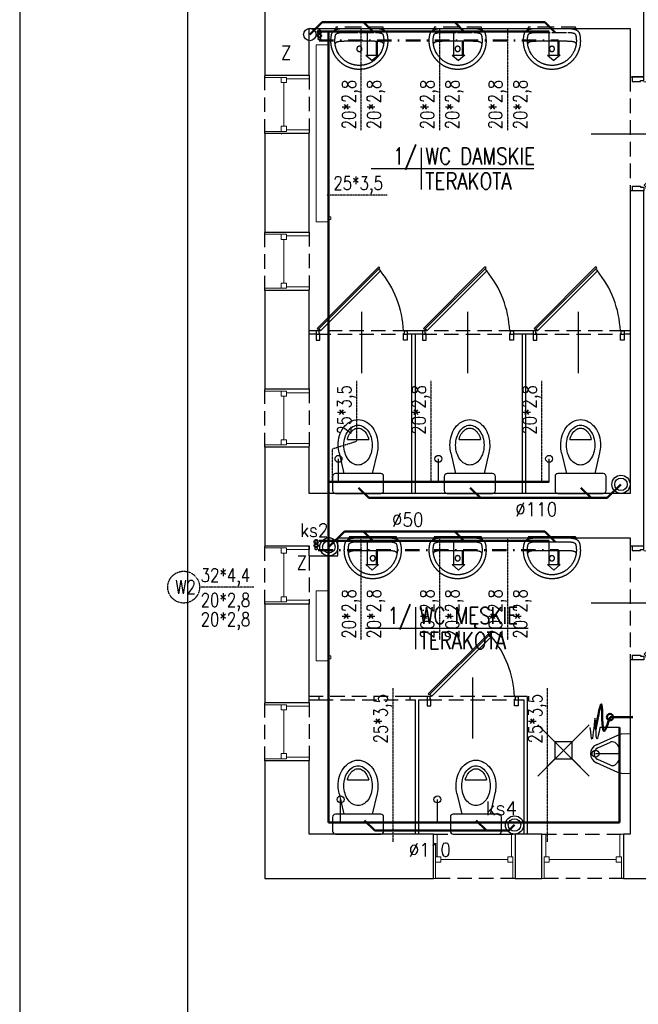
# Model space of a CAD drawing. Header units: millimetres. Extents: x 116 to 15750, y -6945 to 9999.
# Tile 126 of 150: x 117 to 661, y 7895 to 8761. Entities that reach past the tile are written whole.
import ezdxf
from ezdxf.enums import TextEntityAlignment as Align

# ---------------------------------------------------------------- set-up
doc = ezdxf.new("R2010")
doc.units = ezdxf.units.MM
for name, pattern in [('ACAD_ISO12W100', [21, 12, -3, 0, -3, 0, -3]), ('DASHDOT', [25.4, 12.7, -6.35, 0, -6.35]), ('DASHED', [19.05, 12.7, -6.35]), ('DASHED2', [0.375, 0.25, -0.125])]:
    doc.linetypes.add(name, pattern=pattern)
doc.layers.get('0').update_dxf_attribs({"color": 252})
for name, color, linetype in [('1-OPIS-POM', 252, 'Continuous'), ('1-SCIANA', 252, 'Continuous'), ('I-DRZWI', 252, 'Continuous'), ('I-MEBLE', 252, 'Continuous'), ('I-NAD', 252, 'DASHED'), ('I-OKNA', 252, 'Continuous'), ('I-SCIANA', 252, 'Continuous'), ('IS cwu', 3, 'DASHDOT'), ('IS cwu cyrkulacja', 3, 'ACAD_ISO12W100'), ('IS KAN PODŁCZENIA', 33, 'Continuous'), ('IS KAN_S_OPIS', 2, 'Continuous'), ('IS KAN_SAN_RURY', 1, 'Continuous'), ('IS opis woda', 7, 'DASHED2'), ('MK_IS W_CWU', 5, 'DASHED'), ('MK_IS W_Z', 5, 'Continuous'), ('TABELKA', 252, 'Continuous')]:
    doc.layers.add(name, color=color, linetype=linetype)
for name, color, linetype, lineweight in [('I-C.O', 252, 'Continuous', 15), ('IS w', 5, 'Continuous', 50), ('IS woda w', 5, 'Continuous', 40)]:
    doc.layers.add(name, color=color, linetype=linetype, lineweight=lineweight)
doc.styles.add('ROMANS', font='romans.shx', dxfattribs={"width": 0.75})
doc.styles.add('TECH', font='simplex.shx')

# ---------------------------------------------------------------- blocks, each defined once
blk = doc.blocks.new('D90')
blk.add_line((32.6, 45), (-28.01, 45))
for points in [[(-9.17, 87.25), (-9.17, 90), (0.01, 90), (0.01, 86.33), (-6.42, 86.33), (-6.42, 87.25)], [(-72.56, 61.83), (-11.68, 0.94), (-10.61, 2.01), (-71.49, 62.91)], [(-9.18, 2.76), (-9.18, 0), (0, 0), (0, 3.67), (-6.43, 3.67), (-6.43, 2.76)]]:
    blk.add_lwpolyline(points, close=True)
blk.add_lwpolyline([(-11.26, 2.66), (-9.48, 4.45), (-68.56, 63.55), (-70.35, 61.76)])
blk.add_arc((-4.56, -14.51), 100.94, 92.61856, 129.34871)
blk = doc.blocks.new('umywalk50')
for points in [[(11.44, -2.51), (11.12, -2.1), (10.86, -1.74), (10.66, -1.37), (10.52, -0.99), (10.44, -0.54), (10.42, 0), (-10.42, 0), (-31.25, 0), (-31.28, -0.53), (-31.36, -0.98), (-31.5, -1.37), (-31.69, -1.73), (-31.95, -2.1), (-32.28, -2.5)], [(-31.77, -15.02), (-31.73, -14.8), (-31.68, -14.6), (-31.63, -14.4), (-31.56, -14.21), (-31.49, -14.03), (-31.4, -13.86), (-31.29, -13.7), (-31.17, -13.54), (-31.04, -13.4), (-30.89, -13.26), (-30.71, -13.13), (-30.52, -13.01), (-30.31, -12.9), (-30.07, -12.79), (-29.81, -12.69), (-29.52, -12.6), (-29.2, -12.52), (-28.86, -12.44), (-28.48, -12.37), (-28.08, -12.3), (-27.64, -12.25), (-27.16, -12.2), (-26.66, -12.15), (-26.11, -12.11), (-25.53, -12.08), (-24.9, -12.06), (-24.24, -12.04), (-23.54, -12.02), (-22.79, -12.02), (-21.99, -12.01), (-10.47, -12.01), (1.04, -12.02), (1.84, -12.02), (2.59, -12.03), (3.29, -12.04), (3.96, -12.06), (4.58, -12.09), (5.16, -12.12), (5.71, -12.16), (6.22, -12.2), (6.69, -12.25), (7.13, -12.31), (7.53, -12.37), (7.91, -12.44), (8.25, -12.52), (8.57, -12.6), (8.86, -12.7), (9.12, -12.79), (9.36, -12.9), (9.57, -13.02), (9.77, -13.14), (9.94, -13.27), (10.09, -13.4), (10.23, -13.55), (10.34, -13.7), (10.45, -13.87), (10.54, -14.04), (10.61, -14.22), (10.68, -14.4), (10.74, -14.6), (10.78, -14.81), (10.82, -15.02)]]:
    blk.add_lwpolyline(points)
for points in [[(14.56, -12.02), (14.56, -12.38), (14.55, -12.75), (14.54, -13.11), (14.52, -13.47), (14.49, -13.83), (14.46, -14.19), (14.43, -14.55), (14.39, -14.9), (14.35, -15.26), (14.3, -15.61), (14.25, -15.96), (14.19, -16.31), (14.13, -16.66), (14.06, -17.01), (13.98, -17.35), (13.91, -17.7), (13.82, -18.04), (13.74, -18.38), (13.65, -18.72), (13.55, -19.05), (13.45, -19.39), (13.34, -19.72), (13.23, -20.05), (13.12, -20.38), (13, -20.7), (12.88, -21.02), (12.75, -21.35), (12.62, -21.67), (12.48, -21.98), (12.34, -22.3), (12.2, -22.61), (12.05, -22.92), (11.9, -23.23), (11.74, -23.54), (11.58, -23.84), (11.41, -24.14), (11.25, -24.44), (11.07, -24.73), (10.9, -25.03), (10.72, -25.32), (10.53, -25.61), (10.34, -25.89), (10.15, -26.17), (9.96, -26.45), (9.76, -26.73), (9.55, -27), (9.35, -27.28), (9.14, -27.54), (8.92, -27.81), (8.71, -28.07), (8.49, -28.33), (8.26, -28.59), (8.03, -28.84), (7.8, -29.09), (7.57, -29.34), (7.33, -29.58), (7.09, -29.82), (6.85, -30.06), (6.6, -30.3), (6.35, -30.53), (6.09, -30.75), (5.84, -30.98), (5.58, -31.2), (5.32, -31.42), (5.05, -31.63), (4.78, -31.84), (4.51, -32.05), (4.24, -32.25), (3.96, -32.45), (3.68, -32.64), (3.4, -32.84), (3.11, -33.02), (2.82, -33.21), (2.53, -33.39), (2.24, -33.57), (1.94, -33.74), (1.65, -33.91), (1.34, -34.07), (1.04, -34.23), (0.74, -34.39), (0.43, -34.54), (0.12, -34.69), (-0.2, -34.83), (-0.51, -34.97), (-0.83, -35.11), (-1.15, -35.24), (-1.47, -35.37), (-1.79, -35.49), (-2.12, -35.61), (-2.45, -35.72), (-2.78, -35.83), (-3.11, -35.94), (-3.44, -36.04), (-3.78, -36.14), (-4.12, -36.23), (-4.46, -36.31), (-4.8, -36.4), (-5.14, -36.47), (-5.49, -36.55), (-5.83, -36.62), (-6.18, -36.68), (-6.53, -36.74), (-6.88, -36.79), (-7.24, -36.84), (-7.59, -36.88), (-7.95, -36.92), (-8.3, -36.95), (-8.66, -36.98), (-9.02, -37.01), (-9.38, -37.02), (-9.75, -37.04), (-10.11, -37.05), (-10.48, -37.05), (-10.48, -37.05), (-10.84, -37.05), (-11.21, -37.04), (-11.57, -37.02), (-11.93, -37.01), (-12.29, -36.98), (-12.65, -36.95), (-13.01, -36.92), (-13.36, -36.88), (-13.72, -36.84), (-14.07, -36.79), (-14.42, -36.74), (-14.77, -36.68), (-15.12, -36.61), (-15.47, -36.55), (-15.81, -36.47), (-16.16, -36.4), (-16.5, -36.31), (-16.84, -36.23), (-17.17, -36.13), (-17.51, -36.04), (-17.84, -35.94), (-18.18, -35.83), (-18.51, -35.72), (-18.83, -35.61), (-19.16, -35.49), (-19.48, -35.37), (-19.81, -35.24), (-20.13, -35.11), (-20.44, -34.97), (-20.76, -34.83), (-21.07, -34.69), (-21.38, -34.54), (-21.69, -34.39), (-21.99, -34.23), (-22.3, -34.07), (-22.6, -33.9), (-22.9, -33.74), (-23.19, -33.56), (-23.49, -33.39), (-23.78, -33.21), (-24.06, -33.02), (-24.35, -32.83), (-24.63, -32.64), (-24.91, -32.45), (-25.19, -32.25), (-25.46, -32.04), (-25.73, -31.84), (-26, -31.63), (-26.27, -31.41), (-26.53, -31.19), (-26.79, -30.97), (-27.05, -30.75), (-27.3, -30.52), (-27.55, -30.29), (-27.8, -30.06), (-28.04, -29.82), (-28.28, -29.58), (-28.52, -29.33), (-28.75, -29.09), (-28.99, -28.84), (-29.21, -28.58), (-29.44, -28.33), (-29.66, -28.07), (-29.88, -27.81), (-30.09, -27.54), (-30.3, -27.27), (-30.51, -27), (-30.71, -26.73), (-30.91, -26.45), (-31.1, -26.17), (-31.3, -25.89), (-31.48, -25.6), (-31.67, -25.31), (-31.85, -25.02), (-32.02, -24.73), (-32.2, -24.43), (-32.37, -24.13), (-32.53, -23.83), (-32.69, -23.53), (-32.85, -23.22), (-33, -22.92), (-33.15, -22.61), (-33.29, -22.29), (-33.43, -21.98), (-33.57, -21.66), (-33.7, -21.34), (-33.83, -21.02), (-33.95, -20.7), (-34.07, -20.37), (-34.18, -20.04), (-34.29, -19.71), (-34.4, -19.38), (-34.5, -19.05), (-34.6, -18.71), (-34.69, -18.37), (-34.77, -18.03), (-34.86, -17.69), (-34.93, -17.35), (-35.01, -17), (-35.07, -16.66), (-35.14, -16.31), (-35.2, -15.96), (-35.25, -15.61), (-35.3, -15.25), (-35.34, -14.9), (-35.38, -14.54), (-35.41, -14.19), (-35.44, -13.83), (-35.47, -13.47), (-35.48, -13.1), (-35.5, -12.74), (-35.5, -12.38), (-35.51, -12.01), (-35.51, -12.01), (-35.5, -11.66), (-35.48, -11.21), (-35.46, -10.71), (-35.44, -10.17), (-35.41, -9.65), (-35.37, -9.16), (-35.34, -8.74), (-35.3, -8.41), (-35.24, -7.97), (-35.17, -7.54), (-35.1, -7.13), (-35.02, -6.73), (-34.93, -6.35), (-34.84, -5.99), (-34.73, -5.64), (-34.62, -5.31), (-34.5, -5), (-34.36, -4.7), (-34.21, -4.41), (-34.05, -4.14), (-33.87, -3.88), (-33.68, -3.63), (-33.47, -3.4), (-33.24, -3.18), (-33, -2.97), (-32.74, -2.77), (-32.45, -2.59), (-32.15, -2.42), (-31.82, -2.26), (-31.47, -2.11), (-31.1, -1.97), (-30.7, -1.84), (-30.28, -1.72), (-29.83, -1.61), (-29.35, -1.5), (-29.35, -1.5), (-28.98, -1.43), (-28.6, -1.36), (-28.2, -1.3), (-27.79, -1.24), (-27.37, -1.18), (-26.94, -1.13), (-26.49, -1.08), (-26.04, -1.05), (-25.57, -1.02), (-25.1, -1), (-24.62, -1), (-10.47, -1), (3.68, -1), (4.16, -1.01), (4.63, -1.02), (5.09, -1.05), (5.55, -1.09), (5.99, -1.13), (6.42, -1.18), (6.85, -1.24), (7.26, -1.3), (7.65, -1.37), (8.04, -1.44), (8.41, -1.51), (8.88, -1.61), (9.33, -1.72), (9.76, -1.84), (10.15, -1.97), (10.53, -2.11), (10.88, -2.26), (11.2, -2.42), (11.51, -2.6), (11.79, -2.78), (12.05, -2.97), (12.3, -3.18), (12.52, -3.4), (12.73, -3.64), (12.93, -3.88), (13.1, -4.14), (13.26, -4.41), (13.41, -4.7), (13.55, -5), (13.67, -5.32), (13.79, -5.65), (13.89, -6), (13.99, -6.36), (14.07, -6.74), (14.15, -7.13), (14.22, -7.54), (14.29, -7.97), (14.35, -8.42), (14.39, -8.74), (14.42, -9.17), (14.46, -9.65), (14.49, -10.18), (14.52, -10.71), (14.54, -11.21), (14.55, -11.66)], [(-10.47, -33.52), (-11.02, -33.51), (-11.57, -33.5), (-12.12, -33.47), (-12.67, -33.43), (-13.09, -33.37), (-13.5, -33.31), (-13.91, -33.25), (-14.31, -33.17), (-14.71, -33.09), (-15.1, -33.01), (-15.49, -32.92), (-15.89, -32.82), (-16.28, -32.72), (-16.67, -32.61), (-17.06, -32.49), (-17.46, -32.37), (-17.86, -32.23), (-18.28, -32.06), (-18.69, -31.89), (-19.1, -31.71), (-19.51, -31.53), (-19.91, -31.34), (-20.31, -31.14), (-20.72, -30.94), (-21.08, -30.72), (-21.45, -30.5), (-21.8, -30.28), (-22.15, -30.06), (-22.49, -29.83), (-22.82, -29.59), (-23.15, -29.36), (-23.48, -29.11), (-23.8, -28.86), (-24.12, -28.61), (-24.43, -28.34), (-24.75, -28.07), (-25.06, -27.8), (-25.37, -27.51), (-25.68, -27.22), (-25.99, -26.9), (-26.28, -26.58), (-26.57, -26.25), (-26.85, -25.93), (-27.12, -25.6), (-27.38, -25.27), (-27.64, -24.93), (-27.9, -24.59), (-28.15, -24.24), (-28.4, -23.89), (-28.64, -23.52), (-28.88, -23.15), (-29.88, -21.32), (-30.04, -20.95), (-30.21, -20.57), (-30.36, -20.19), (-30.51, -19.81), (-30.65, -19.42), (-30.79, -19.04), (-30.92, -18.66), (-31.04, -18.28), (-31.15, -17.89), (-31.26, -17.51), (-31.36, -17.12), (-31.45, -16.73), (-31.54, -16.34), (-31.62, -15.95), (-31.69, -15.56), (-31.75, -15.16), (-31.81, -14.77), (-31.86, -14.37), (-31.9, -13.97), (-31.93, -13.57), (-31.96, -13.16), (-31.98, -12.76), (-31.99, -12.35), (-31.99, -11.94), (-31.99, -11.53), (-31.97, -11.11), (-31.95, -10.7), (-31.93, -10.28), (-31.91, -9.87), (-31.88, -9.45), (-31.84, -9.04), (-31.79, -8.63), (-31.74, -8.21), (-31.66, -7.8), (-31.58, -7.4), (-31.48, -7), (-31.36, -6.6), (-31.22, -6.31), (-31.04, -6.06), (-30.81, -5.82), (-30.54, -5.62), (-30.24, -5.43), (-29.91, -5.27), (-29.55, -5.13), (-29.17, -5), (-28.77, -4.9), (-28.37, -4.81), (-27.95, -4.73), (-27.53, -4.67), (-27.11, -4.62), (-26.7, -4.58), (-26.3, -4.55), (-25.91, -4.53), (-25.55, -4.52), (-25.21, -4.51), (-24.89, -4.51), (-24.62, -4.5), (-10.47, -4.51), (3.68, -4.51), (3.95, -4.51), (4.27, -4.51), (4.61, -4.52), (4.97, -4.54), (5.36, -4.56), (5.76, -4.59), (6.17, -4.63), (6.59, -4.68), (7.01, -4.74), (7.43, -4.81), (7.83, -4.9), (8.23, -5.01), (8.61, -5.13), (8.97, -5.28), (9.3, -5.44), (9.6, -5.62), (9.87, -5.83), (10.1, -6.06), (10.28, -6.32), (10.42, -6.6), (10.54, -7), (10.64, -7.4), (10.72, -7.81), (10.79, -8.22), (10.85, -8.63), (10.9, -9.04), (10.94, -9.46), (10.97, -9.87), (10.99, -10.29), (11.01, -10.7), (11.03, -11.12), (11.04, -11.53), (11.05, -11.95), (11.05, -12.36), (11.04, -12.76), (11.02, -13.17), (10.99, -13.57), (10.96, -13.97), (10.92, -14.37), (10.87, -14.77), (10.81, -15.17), (10.75, -15.56), (10.67, -15.95), (10.6, -16.34), (10.51, -16.73), (10.42, -17.12), (10.32, -17.51), (10.21, -17.9), (10.09, -18.28), (9.97, -18.66), (9.84, -19.05), (9.71, -19.43), (9.57, -19.81), (9.42, -20.19), (9.26, -20.57), (9.1, -20.95), (8.93, -21.33), (8.93, -21.33), (7.94, -23.16), (7.69, -23.53), (7.45, -23.89), (7.2, -24.24), (6.95, -24.59), (6.7, -24.93), (6.44, -25.27), (6.17, -25.6), (5.9, -25.93), (5.62, -26.26), (5.34, -26.58), (5.04, -26.9), (4.74, -27.22), (4.43, -27.52), (4.12, -27.8), (3.8, -28.08), (3.49, -28.35), (3.17, -28.61), (2.85, -28.86), (2.53, -29.11), (2.21, -29.36), (1.88, -29.6), (1.54, -29.83), (1.2, -30.06), (0.85, -30.28), (0.5, -30.51), (0.14, -30.73), (-0.23, -30.94), (-0.63, -31.14), (-1.04, -31.34), (-1.44, -31.53), (-1.85, -31.71), (-2.25, -31.89), (-2.67, -32.07), (-3.09, -32.23), (-3.09, -32.23), (-3.49, -32.37), (-3.88, -32.49), (-4.28, -32.61), (-4.67, -32.72), (-5.06, -32.82), (-5.45, -32.92), (-5.85, -33.01), (-6.24, -33.1), (-6.64, -33.17), (-7.04, -33.25), (-7.45, -33.31), (-7.86, -33.37), (-8.27, -33.43), (-8.83, -33.47), (-9.38, -33.5), (-9.92, -33.51)], [(-8.17, -19), (-8.17, -18.97), (-8.18, -18.95), (-8.18, -18.92), (-8.18, -18.89), (-8.18, -18.87), (-8.18, -18.84), (-8.18, -18.82), (-8.18, -18.79), (-8.19, -18.76), (-8.19, -18.74), (-8.19, -18.71), (-8.2, -18.69), (-8.2, -18.66), (-8.2, -18.63), (-8.21, -18.61), (-8.21, -18.58), (-8.22, -18.56), (-8.22, -18.53), (-8.23, -18.5), (-8.23, -18.48), (-8.24, -18.45), (-8.25, -18.43), (-8.25, -18.4), (-8.26, -18.38), (-8.27, -18.35), (-8.27, -18.33), (-8.28, -18.3), (-8.29, -18.28), (-8.3, -18.25), (-8.31, -18.23), (-8.32, -18.2), (-8.33, -18.18), (-8.34, -18.15), (-8.35, -18.13), (-8.36, -18.1), (-8.37, -18.08), (-8.38, -18.05), (-8.39, -18.03), (-8.4, -18.01), (-8.41, -17.98), (-8.42, -17.96), (-8.43, -17.94), (-8.45, -17.91), (-8.46, -17.89), (-8.47, -17.87), (-8.48, -17.84), (-8.5, -17.82), (-8.51, -17.8), (-8.52, -17.78), (-8.54, -17.75), (-8.55, -17.73), (-8.57, -17.71), (-8.58, -17.69), (-8.6, -17.67), (-8.61, -17.65), (-8.63, -17.62), (-8.64, -17.6), (-8.66, -17.58), (-8.68, -17.56), (-8.69, -17.54), (-8.71, -17.52), (-8.73, -17.5), (-8.74, -17.48), (-8.76, -17.46), (-8.78, -17.44), (-8.8, -17.42), (-8.81, -17.4), (-8.83, -17.38), (-8.85, -17.37), (-8.87, -17.35), (-8.89, -17.33), (-8.91, -17.31), (-8.93, -17.29), (-8.95, -17.28), (-8.97, -17.26), (-8.99, -17.24), (-9.01, -17.22), (-9.03, -17.21), (-9.05, -17.19), (-9.07, -17.17), (-9.09, -17.16), (-9.11, -17.14), (-9.13, -17.13), (-9.15, -17.11), (-9.18, -17.1), (-9.2, -17.08), (-9.22, -17.07), (-9.24, -17.05), (-9.26, -17.04), (-9.29, -17.03), (-9.31, -17.01), (-9.33, -17), (-9.35, -16.99), (-9.38, -16.97), (-9.4, -16.96), (-9.42, -16.95), (-9.45, -16.94), (-9.47, -16.93), (-9.49, -16.91), (-9.52, -16.9), (-9.54, -16.89), (-9.57, -16.88), (-9.59, -16.87), (-9.61, -16.86), (-9.64, -16.85), (-9.66, -16.84), (-9.69, -16.83), (-9.71, -16.82), (-9.74, -16.82), (-9.76, -16.81), (-9.79, -16.8), (-9.81, -16.79), (-9.84, -16.78), (-9.86, -16.78), (-9.89, -16.77), (-9.91, -16.76), (-9.94, -16.76), (-9.97, -16.75), (-9.99, -16.75), (-10.02, -16.74), (-10.04, -16.74), (-10.07, -16.73), (-10.09, -16.73), (-10.12, -16.72), (-10.15, -16.72), (-10.17, -16.71), (-10.2, -16.71), (-10.23, -16.71), (-10.25, -16.71), (-10.28, -16.7), (-10.3, -16.7), (-10.33, -16.7), (-10.36, -16.7), (-10.38, -16.7), (-10.41, -16.69), (-10.44, -16.69), (-10.46, -16.69), (-10.49, -16.69), (-10.51, -16.69), (-10.54, -16.69), (-10.57, -16.7), (-10.59, -16.7), (-10.62, -16.7), (-10.65, -16.7), (-10.67, -16.7), (-10.7, -16.7), (-10.72, -16.71), (-10.75, -16.71), (-10.78, -16.71), (-10.8, -16.72), (-10.83, -16.72), (-10.85, -16.72), (-10.88, -16.73), (-10.91, -16.73), (-10.93, -16.74), (-10.96, -16.74), (-10.98, -16.75), (-11.01, -16.76), (-11.03, -16.76), (-11.06, -16.77), (-11.09, -16.78), (-11.11, -16.78), (-11.14, -16.79), (-11.16, -16.8), (-11.19, -16.81), (-11.21, -16.81), (-11.24, -16.82), (-11.26, -16.83), (-11.29, -16.84), (-11.31, -16.85), (-11.33, -16.86), (-11.36, -16.87), (-11.38, -16.88), (-11.41, -16.89), (-11.43, -16.9), (-11.46, -16.91), (-11.48, -16.92), (-11.5, -16.93), (-11.53, -16.95), (-11.55, -16.96), (-11.57, -16.97), (-11.6, -16.98), (-11.62, -17), (-11.64, -17.01), (-11.66, -17.02), (-11.69, -17.04), (-11.71, -17.05), (-11.73, -17.06), (-11.75, -17.08), (-11.77, -17.09), (-11.8, -17.11), (-11.82, -17.12), (-11.84, -17.14), (-11.86, -17.16), (-11.88, -17.17), (-11.9, -17.19), (-11.92, -17.2), (-11.94, -17.22), (-11.96, -17.24), (-11.98, -17.25), (-12, -17.27), (-12.02, -17.29), (-12.04, -17.31), (-12.06, -17.32), (-12.08, -17.34), (-12.1, -17.36), (-12.12, -17.38), (-12.14, -17.4), (-12.15, -17.42), (-12.17, -17.44), (-12.19, -17.46), (-12.21, -17.48), (-12.22, -17.5), (-12.24, -17.52), (-12.26, -17.54), (-12.28, -17.56), (-12.29, -17.58), (-12.31, -17.6), (-12.32, -17.62), (-12.34, -17.64), (-12.35, -17.66), (-12.37, -17.68), (-12.38, -17.71), (-12.4, -17.73), (-12.41, -17.75), (-12.43, -17.77), (-12.44, -17.79), (-12.45, -17.82), (-12.47, -17.84), (-12.48, -17.86), (-12.49, -17.88), (-12.51, -17.91), (-12.52, -17.93), (-12.53, -17.95), (-12.54, -17.98), (-12.55, -18), (-12.57, -18.03), (-12.58, -18.05), (-12.59, -18.07), (-12.6, -18.1), (-12.61, -18.12), (-12.62, -18.15), (-12.63, -18.17), (-12.64, -18.2), (-12.65, -18.22), (-12.65, -18.24), (-12.66, -18.27), (-12.67, -18.29), (-12.68, -18.32), (-12.69, -18.34), (-12.69, -18.37), (-12.7, -18.4), (-12.71, -18.42), (-12.71, -18.45), (-12.72, -18.47), (-12.73, -18.5), (-12.73, -18.52), (-12.74, -18.55), (-12.74, -18.58), (-12.75, -18.6), (-12.75, -18.63), (-12.75, -18.65), (-12.76, -18.68), (-12.76, -18.71), (-12.77, -18.73), (-12.77, -18.76), (-12.77, -18.78), (-12.77, -18.81), (-12.78, -18.84), (-12.78, -18.86), (-12.78, -18.89), (-12.78, -18.91), (-12.78, -18.94), (-12.78, -18.97), (-12.78, -18.99), (-12.78, -19.02), (-12.78, -19.05), (-12.78, -19.07), (-12.78, -19.1), (-12.78, -19.13), (-12.78, -19.15), (-12.77, -19.18), (-12.77, -19.2), (-12.77, -19.23), (-12.77, -19.26), (-12.76, -19.28), (-12.76, -19.31), (-12.76, -19.33), (-12.75, -19.36), (-12.75, -19.39), (-12.74, -19.41), (-12.74, -19.44), (-12.73, -19.46), (-12.73, -19.49), (-12.72, -19.52), (-12.72, -19.54), (-12.71, -19.57), (-12.7, -19.59), (-12.7, -19.62), (-12.69, -19.64), (-12.68, -19.67), (-12.67, -19.69), (-12.66, -19.72), (-12.66, -19.74), (-12.65, -19.77), (-12.64, -19.79), (-12.63, -19.82), (-12.62, -19.84), (-12.61, -19.87), (-12.6, -19.89), (-12.59, -19.91), (-12.58, -19.94), (-12.57, -19.96), (-12.56, -19.99), (-12.55, -20.01), (-12.53, -20.03), (-12.52, -20.06), (-12.51, -20.08), (-12.5, -20.1), (-12.48, -20.13), (-12.47, -20.15), (-12.46, -20.17), (-12.44, -20.19), (-12.43, -20.22), (-12.42, -20.24), (-12.4, -20.26), (-12.39, -20.28), (-12.37, -20.3), (-12.36, -20.33), (-12.34, -20.35), (-12.33, -20.37), (-12.31, -20.39), (-12.3, -20.41), (-12.28, -20.43), (-12.26, -20.45), (-12.25, -20.47), (-12.23, -20.49), (-12.21, -20.51), (-12.19, -20.53), (-12.18, -20.55), (-12.16, -20.57), (-12.14, -20.59), (-12.12, -20.61), (-12.1, -20.63), (-12.09, -20.65), (-12.07, -20.66), (-12.05, -20.68), (-12.03, -20.7), (-12.01, -20.72), (-11.99, -20.74), (-11.97, -20.75), (-11.95, -20.77), (-11.93, -20.79), (-11.91, -20.8), (-11.89, -20.82), (-11.87, -20.83), (-11.84, -20.85), (-11.82, -20.87), (-11.8, -20.88), (-11.78, -20.9), (-11.76, -20.91), (-11.74, -20.93), (-11.71, -20.94), (-11.69, -20.95), (-11.67, -20.97), (-11.65, -20.98), (-11.62, -20.99), (-11.6, -21.01), (-11.58, -21.02), (-11.56, -21.03), (-11.53, -21.04), (-11.51, -21.06), (-11.48, -21.07), (-11.46, -21.08), (-11.44, -21.09), (-11.41, -21.1), (-11.39, -21.11), (-11.37, -21.12), (-11.34, -21.13), (-11.32, -21.14), (-11.29, -21.15), (-11.27, -21.16), (-11.24, -21.17), (-11.22, -21.18), (-11.19, -21.19), (-11.17, -21.19), (-11.14, -21.2), (-11.12, -21.21), (-11.09, -21.22), (-11.07, -21.22), (-11.04, -21.23), (-11.02, -21.24), (-10.99, -21.24), (-10.96, -21.25), (-10.94, -21.25), (-10.91, -21.26), (-10.89, -21.26), (-10.86, -21.27), (-10.83, -21.27), (-10.81, -21.28), (-10.78, -21.28), (-10.76, -21.28), (-10.73, -21.29), (-10.7, -21.29), (-10.68, -21.29), (-10.65, -21.29), (-10.63, -21.3), (-10.6, -21.3), (-10.57, -21.3), (-10.55, -21.3), (-10.52, -21.3), (-10.49, -21.3), (-10.47, -21.3), (-10.44, -21.3), (-10.42, -21.3), (-10.39, -21.3), (-10.36, -21.3), (-10.34, -21.3), (-10.31, -21.29), (-10.28, -21.29), (-10.26, -21.29), (-10.23, -21.29), (-10.21, -21.28), (-10.18, -21.28), (-10.15, -21.28), (-10.13, -21.27), (-10.1, -21.27), (-10.08, -21.26), (-10.05, -21.26), (-10.02, -21.25), (-10, -21.25), (-9.97, -21.24), (-9.95, -21.24), (-9.92, -21.23), (-9.9, -21.23), (-9.87, -21.22), (-9.84, -21.21), (-9.82, -21.2), (-9.79, -21.2), (-9.77, -21.19), (-9.74, -21.18), (-9.72, -21.17), (-9.69, -21.16), (-9.67, -21.15), (-9.65, -21.14), (-9.62, -21.13), (-9.6, -21.12), (-9.57, -21.11), (-9.55, -21.1), (-9.52, -21.09), (-9.5, -21.08), (-9.48, -21.07), (-9.45, -21.06), (-9.43, -21.05), (-9.41, -21.04), (-9.38, -21.02), (-9.36, -21.01), (-9.34, -21), (-9.31, -20.98), (-9.29, -20.97), (-9.27, -20.96), (-9.25, -20.94), (-9.22, -20.93), (-9.2, -20.91), (-9.18, -20.9), (-9.16, -20.88), (-9.14, -20.87), (-9.12, -20.85), (-9.09, -20.84), (-9.07, -20.82), (-9.05, -20.81), (-9.03, -20.79), (-9.01, -20.77), (-8.99, -20.76), (-8.97, -20.74), (-8.95, -20.72), (-8.93, -20.7), (-8.91, -20.69), (-8.89, -20.67), (-8.88, -20.65), (-8.86, -20.63), (-8.84, -20.61), (-8.82, -20.59), (-8.8, -20.58), (-8.78, -20.56), (-8.77, -20.54), (-8.75, -20.52), (-8.73, -20.5), (-8.71, -20.48), (-8.7, -20.46), (-8.68, -20.44), (-8.66, -20.42), (-8.65, -20.4), (-8.63, -20.37), (-8.62, -20.35), (-8.6, -20.33), (-8.59, -20.31), (-8.57, -20.29), (-8.56, -20.27), (-8.54, -20.24), (-8.53, -20.22), (-8.51, -20.2), (-8.5, -20.18), (-8.49, -20.16), (-8.47, -20.13), (-8.46, -20.11), (-8.45, -20.09), (-8.44, -20.06), (-8.42, -20.04), (-8.41, -20.02), (-8.4, -19.99), (-8.39, -19.97), (-8.38, -19.94), (-8.37, -19.92), (-8.36, -19.9), (-8.35, -19.87), (-8.34, -19.85), (-8.33, -19.82), (-8.32, -19.8), (-8.31, -19.77), (-8.3, -19.75), (-8.29, -19.72), (-8.28, -19.7), (-8.28, -19.67), (-8.27, -19.65), (-8.26, -19.62), (-8.25, -19.6), (-8.25, -19.57), (-8.24, -19.55), (-8.24, -19.52), (-8.23, -19.5), (-8.22, -19.47), (-8.22, -19.44), (-8.21, -19.42), (-8.21, -19.39), (-8.2, -19.37), (-8.2, -19.34), (-8.2, -19.31), (-8.19, -19.29), (-8.19, -19.26), (-8.19, -19.24), (-8.18, -19.21), (-8.18, -19.18), (-8.18, -19.16), (-8.18, -19.13), (-8.18, -19.11), (-8.18, -19.08), (-8.18, -19.05), (-8.17, -19.03), (-8.17, -19)]]:
    blk.add_lwpolyline(points, close=True)
blk = doc.blocks.new('pisuar')
for p, q in [((-10.74, -0.93), (-7.41, 0.2)), ((-7.41, 0.2), (-2.35, 0.34)), ((-2.35, 0.34), (0, 0)), ((0, 0), (0, -17.37)), ((-29.62, -9.45), (-10.74, -0.93)), ((-28.35, -12.26), (-17.12, -7.19)), ((-10.74, -33.8), (-29.62, -25.28)), ((-17.12, -27.54), (-28.35, -22.47)), ((0, -17.37), (0, -34.73)), ((-7.41, -34.93), (-10.74, -33.8)), ((-2.35, -35.07), (-7.41, -34.93)), ((0, -34.73), (-2.35, -35.07))]:
    blk.add_line(p, q)
for centre, radius, start, end in [((-15.63, -11.68), 4.73, 90, 113.60962), ((-15.63, -11.68), 4.73, 58.14647, 90), ((-17.32, -14.4), 7.94, 33.69007, 58.14647), ((-26.05, -17.37), 8.68, 114.29519, 180), ((-26.05, -17.37), 5.6, 114.29519, 180), ((-20.01, -16.19), 11.17, 15.43708, 33.69007), ((-24.26, -17.37), 15.57, 0, 15.43708), ((-26.05, -17.37), 8.68, 180, 245.70481), ((-26.05, -17.37), 5.6, 180, 245.70481), ((-17.32, -20.33), 7.94, 301.85353, 326.30993), ((-20.01, -18.54), 11.17, 326.30993, 344.56292), ((-24.26, -17.37), 15.57, 344.56292, 0), ((-15.63, -23.06), 4.73, 251.60638, 270), ((-15.63, -23.06), 4.73, 270, 301.85353)]:
    blk.add_arc(centre, radius, start, end)
blk = doc.blocks.new('OPIS-POM')
for p, q in [((0, 25), (0, -25)), ((-60, 0), (135, 0))]:
    blk.add_line(p, q)
at = {"style": 'ROMANS', "width": 0.8, "flags": 4}
blk.add_attdef('NR', text='', height=20, dxfattribs=at).set_placement((-5, 5), align=Align.RIGHT)
blk.add_attdef('NAZWA', (5, 5), '', height=20, dxfattribs=at)
blk.add_attdef('POW.', text='', height=20, dxfattribs=at).set_placement((-5, -5), align=Align.TOP_RIGHT)
blk.add_attdef('POSADZKA', text='', height=20, dxfattribs=at).set_placement((5, -5), align=Align.TOP_LEFT)
blk = doc.blocks.new('wc')
for p, q in [((20, 0), (-20, 0)), ((-22.5, -2.5), (-22.5, -15)), ((22.5, -15), (22.5, -2.5)), ((-20, -17.5), (20, -17.5)), ((-16.71, -35.72), (-12.5, -17.5)), ((16.71, -35.72), (12.5, -17.5)), ((9.4, -47.6), (-9.4, -47.6))]:
    blk.add_line(p, q)
blk.add_lwpolyline([(12.5, -42.5, -0.072039), (11.5, -49.43, -0.083339), (8.84, -54.87, -0.106661), (4.55, -58.78, -0.132138), (0, -60, -0.132138), (-4.55, -58.78, -0.106661), (-8.84, -54.87, -0.083339), (-11.5, -49.43, -0.072039), (-12.5, -42.5, -0.072039), (-11.5, -35.57, -0.083339), (-8.84, -30.13, -0.106661), (-4.55, -26.22, -0.132138), (0, -25, -0.132138), (4.55, -26.22, -0.106661), (8.84, -30.13, -0.083339), (11.5, -35.57, -0.072039)], format="xyb", close=True)
for points in [[(17.5, -42.5, -0.072039), (16.29, -50.85, -0.083339), (12.91, -57.78, -0.106661), (7.06, -63.1, -0.132138), (0, -65, -0.132138), (-7.06, -63.1, -0.106661), (-12.91, -57.78, -0.083339), (-16.29, -50.85, -0.072039), (-17.5, -42.5, -0.05824), (-16.71, -35.72, -0.083339)], [(16.71, -35.72, -0.05824), (17.5, -42.5, -0.072039)], [(9.4, -47.6, -0.013234), (9.1, -48.72, -0.083339), (6.8, -53.42, -0.106661), (3.29, -56.61, -0.132138), (0, -57.5, -0.132138), (-3.29, -56.61, -0.106661), (-6.8, -53.42, -0.083339), (-9.1, -48.72, -0.013234), (-9.4, -47.6, -0.072039)]]:
    blk.add_lwpolyline(points, format="xyb")
for centre, start, end in [((-20, -2.5), 90, 180), ((20, -2.5), 0, 90), ((-20, -15), 180, 270), ((20, -15), 270, 0)]:
    blk.add_arc(centre, 2.5, start, end)
blk = doc.blocks.new('kratka')
for p, q in [((-15, 0), (-30, 15)), ((0, 0), (15, 15)), ((-30, -30), (-15, -15)), ((15, -30), (0, -15))]:
    blk.add_line(p, q)
blk.add_lwpolyline([(0, 0), (-15, 0), (-15, -15), (0, -15)], close=True)

msp = doc.modelspace()

# ---------------------------------------------------------------- linework, layer by layer
at = {"layer": 'I-C.O'}
for points in [[(377.48, 8583.58), (377.48, 8739.03), (388.02, 8739.03)], [(388.02, 8583.58), (388.02, 8739.03)], [(388.02, 8585.51), (390.38, 8585.51), (390.38, 8587.99)], [(388.02, 8587.99), (390.38, 8587.99)], [(377.48, 8583.58), (388.02, 8583.58)], [(377.48, 8197.24), (377.48, 8258.87), (388.02, 8258.87)], [(388.02, 8197.24), (388.02, 8258.87)], [(377.48, 8197.24), (388.02, 8197.24)], [(388.02, 8199.07), (390.38, 8199.07), (390.38, 8201.54)], [(388.02, 8201.54), (390.38, 8201.54)]]:
    msp.add_lwpolyline(points, dxfattribs=at)
at = {"layer": 'I-NAD'}
for points in [[(332.41, 8661.08), (332.41, 8712.5)], [(371.45, 8712.5), (371.45, 8661.08)], [(653.9, 8710.9), (653.9, 8610.84)], [(332.41, 8523.15), (332.41, 8574.45)], [(371.45, 8574.45), (371.45, 8523.15)], [(457.69, 8487.53), (377.69, 8487.54)], [(377.69, 8484.53), (457.69, 8484.53)], [(551.25, 8487.53), (471.25, 8487.54)], [(471.25, 8484.53), (551.25, 8484.53)], [(648.68, 8487.53), (568.68, 8487.54)], [(568.68, 8484.53), (648.68, 8484.53)], [(332.41, 8385.21), (332.41, 8436.52)], [(371.45, 8436.52), (371.45, 8385.21)], [(332.41, 8247.17), (332.41, 8298.58)], [(653.9, 8298.27), (653.9, 8198.21)], [(371.45, 8289.51), (371.45, 8247.17)], [(332.41, 8109.23), (332.41, 8160.54)], [(371.45, 8160.54), (371.45, 8109.23)], [(459.92, 8165.98), (379.92, 8165.99)], [(379.92, 8162.98), (459.92, 8162.98)], [(555.43, 8165.98), (475.43, 8165.99)], [(475.43, 8162.98), (555.43, 8162.98)], [(480.84, 8044.88), (552.69, 8044.88)], [(480.84, 8044.88), (484.18, 8044.88)], [(552.69, 8044.88), (549.46, 8044.88)], [(576.35, 8044.88), (648.2, 8044.88)], [(552.69, 8005.84), (480.84, 8005.84)], [(648.2, 8005.84), (576.35, 8005.84)]]:
    msp.add_lwpolyline(points, dxfattribs=at)
at = {"layer": 'I-OKNA', "lineweight": 0}
for points in [[(332.41, 8712.39), (332.41, 8710.56)], [(332.41, 8710.56), (351.34, 8710.56)], [(346.82, 8710.56), (346.82, 8705.93)], [(346.82, 8705.93), (351.34, 8705.93)], [(349.08, 8667.54), (349.08, 8705.93)], [(351.34, 8705.93), (351.34, 8710.56)], [(351.34, 8709.16), (371.45, 8709.16)], [(371.45, 8712.5), (371.45, 8709.16)], [(332.41, 8663.02), (351.34, 8663.02), (351.34, 8667.54)], [(332.41, 8661.08), (332.41, 8663.02)], [(346.82, 8667.54), (351.34, 8667.54)], [(346.82, 8663.02), (346.82, 8667.54)], [(351.34, 8664.42), (371.45, 8664.42)], [(371.45, 8661.08), (371.45, 8664.42)], [(346.82, 8660.65), (347.25, 8661.08)], [(332.41, 8574.34), (332.41, 8572.52)], [(332.41, 8572.52), (351.34, 8572.52)], [(346.82, 8572.52), (346.82, 8568)], [(346.82, 8568), (351.34, 8568)], [(349.08, 8529.6), (349.08, 8568)], [(351.34, 8568), (351.34, 8572.52)], [(351.34, 8571.23), (371.45, 8571.23)], [(371.45, 8574.45), (371.45, 8571.23)], [(332.41, 8525.08), (351.34, 8525.08), (351.34, 8529.6)], [(332.41, 8523.15), (332.41, 8525.08)], [(346.82, 8529.6), (351.34, 8529.6)], [(346.82, 8525.08), (346.82, 8529.6)], [(351.34, 8526.37), (371.45, 8526.37)], [(371.45, 8523.15), (371.45, 8526.37)], [(332.41, 8436.41), (332.41, 8434.58)], [(332.41, 8434.58), (351.34, 8434.58)], [(346.82, 8434.58), (346.82, 8430.06)], [(346.82, 8430.06), (351.34, 8430.06)], [(349.08, 8391.66), (349.08, 8430.06)], [(351.34, 8430.06), (351.34, 8434.58)], [(351.34, 8433.18), (371.45, 8433.18)], [(332.41, 8387.15), (351.34, 8387.15), (351.34, 8391.66)], [(332.41, 8385.21), (332.41, 8387.15)], [(346.82, 8391.66), (351.34, 8391.66)], [(346.82, 8387.15), (346.82, 8391.66)], [(351.34, 8388.44), (371.45, 8388.44)], [(332.41, 8298.47), (332.41, 8296.64)], [(332.41, 8296.64), (351.34, 8296.64)], [(346.82, 8296.64), (346.82, 8292.13)], [(346.82, 8292.13), (351.34, 8292.13)], [(349.08, 8253.62), (349.08, 8292.13)], [(351.34, 8292.13), (351.34, 8296.64)], [(351.34, 8295.25), (371.45, 8295.25)], [(332.41, 8249.1), (351.34, 8249.1), (351.34, 8253.62)], [(332.41, 8247.17), (332.41, 8249.1)], [(346.82, 8253.62), (351.34, 8253.62)], [(346.82, 8249.1), (346.82, 8253.62)], [(351.34, 8250.5), (371.45, 8250.5)], [(371.45, 8247.17), (371.45, 8250.5)], [(332.41, 8160.43), (332.41, 8158.6)], [(371.45, 8160.54), (371.45, 8157.31)], [(332.41, 8158.6), (351.34, 8158.6)], [(346.82, 8158.6), (346.82, 8154.08)], [(346.82, 8154.08), (351.34, 8154.08)], [(349.08, 8115.68), (349.08, 8154.08)], [(351.34, 8154.08), (351.34, 8158.6)], [(351.34, 8157.31), (371.45, 8157.31)], [(332.41, 8111.17), (351.34, 8111.17), (351.34, 8115.68)], [(332.41, 8109.23), (332.41, 8111.17)], [(346.82, 8115.68), (351.34, 8115.68)], [(346.82, 8111.17), (346.82, 8115.68)], [(351.34, 8112.46), (371.45, 8112.46)], [(371.45, 8109.23), (371.45, 8112.46)], [(484.18, 8024.77), (484.18, 8044.88)], [(549.46, 8024.77), (549.46, 8044.88)], [(552.69, 8044.88), (552.8, 8044.88)], [(576.35, 8044.88), (579.69, 8044.88)], [(579.69, 8024.77), (579.69, 8044.88)], [(644.97, 8024.77), (644.97, 8044.88)], [(648.2, 8044.88), (644.97, 8044.88)], [(482.78, 8005.84), (482.78, 8024.77), (487.29, 8024.77)], [(487.29, 8020.25), (487.29, 8024.77)], [(487.29, 8022.51), (546.24, 8022.51)], [(546.24, 8024.77), (550.75, 8024.77)], [(546.24, 8020.25), (546.24, 8024.77)], [(550.75, 8005.84), (550.75, 8024.77)], [(582.81, 8024.77), (578.29, 8024.77)], [(578.29, 8005.84), (578.29, 8024.77)], [(582.81, 8020.25), (582.81, 8024.77)], [(641.75, 8022.51), (582.81, 8022.51)], [(641.75, 8020.25), (641.75, 8024.77)], [(646.27, 8005.84), (646.27, 8024.77), (641.75, 8024.77)], [(482.78, 8020.25), (487.29, 8020.25)], [(550.75, 8020.25), (546.24, 8020.25)], [(578.29, 8020.25), (582.81, 8020.25)], [(646.27, 8020.25), (641.75, 8020.25)], [(480.84, 8005.84), (482.78, 8005.84)], [(552.58, 8005.84), (550.75, 8005.84)], [(576.46, 8005.84), (578.29, 8005.84)], [(648.2, 8005.84), (646.27, 8005.84)]]:
    msp.add_lwpolyline(points, dxfattribs=at)
at = {"layer": 'I-SCIANA', "linetype": 'Continuous', "lineweight": 25}
for points in [[(332.41, 9043.13), (332.41, 8712.5), (371.45, 8712.5)], [(653.9, 8753.58), (653.9, 8710.9), (666.16, 8710.9), (666.16, 8778.21)], [(371.45, 8712.5), (371.45, 8753.58)], [(371.45, 8712.5), (371.45, 8753.58)], [(371.45, 8753.58), (653.9, 8753.58)], [(653.9, 8610.84), (653.9, 8344.53)], [(666.16, 8298.27), (666.16, 8610.84), (653.9, 8610.84)], [(377.69, 8487.53), (371.45, 8487.53)], [(377.69, 8484.53), (371.45, 8484.53)], [(377.69, 8487.53), (377.69, 8484.53)], [(471.25, 8487.53), (457.69, 8487.53)], [(457.69, 8487.53), (457.69, 8484.53)], [(471.25, 8484.53), (457.69, 8484.53)], [(461.92, 8344.53), (461.92, 8484.53)], [(464.92, 8344.53), (464.92, 8484.53)], [(471.25, 8487.53), (471.25, 8484.53)], [(568.68, 8487.53), (551.25, 8487.53)], [(551.25, 8487.53), (551.25, 8484.53)], [(568.68, 8484.53), (551.25, 8484.53)], [(558.93, 8484.53), (558.93, 8344.53)], [(561.93, 8484.53), (561.93, 8344.53)], [(568.68, 8487.53), (568.68, 8484.53)], [(653.9, 8487.53), (648.68, 8487.53)], [(648.68, 8487.53), (648.68, 8484.53)], [(653.9, 8484.53), (648.68, 8484.53)], [(371.45, 8344.53), (371.45, 8385.21), (332.41, 8385.21), (332.41, 8298.58), (371.45, 8298.58)], [(653.9, 8344.53), (371.45, 8344.53)], [(371.45, 8289.51), (396.81, 8289.51), (396.81, 8305.49)], [(371.45, 8298.58), (371.45, 8295.25)], [(371.45, 8289.51), (371.45, 8298.24)], [(396.81, 8305.49), (653.9, 8305.49)], [(653.9, 8305.49), (653.9, 8298.27)], [(666.16, 8298.27), (653.9, 8298.27)], [(653.9, 8198.21), (653.9, 8044.88)], [(666.16, 8198.21), (653.9, 8198.21)], [(379.92, 8165.98), (371.45, 8165.98)], [(371.45, 8162.98), (379.92, 8162.98)], [(379.92, 8165.98), (379.92, 8162.98)], [(475.43, 8165.98), (459.92, 8165.98)], [(459.92, 8165.98), (459.92, 8162.98)], [(459.92, 8162.98), (464.92, 8162.98)], [(464.92, 8044.88), (464.92, 8162.98)], [(467.92, 8044.88), (467.92, 8162.98)], [(467.92, 8162.98), (475.43, 8162.98)], [(475.43, 8165.98), (475.43, 8162.98)], [(563.43, 8165.98), (555.43, 8165.98)], [(555.43, 8165.98), (555.43, 8162.98)], [(555.43, 8162.98), (560.43, 8162.98)], [(560.43, 8162.98), (560.43, 8044.88)], [(563.43, 8165.98), (563.43, 8044.88)], [(371.45, 8044.88), (371.45, 8109.23), (332.41, 8109.23), (332.41, 8005.84)], [(332.41, 8005.84), (480.84, 8005.84), (480.84, 8044.88)], [(480.84, 8044.88), (371.45, 8044.88)], [(653.9, 8044.88), (648.2, 8044.88), (648.2, 8005.84), (730.82, 8005.84), (730.82, 8044.88)]]:
    msp.add_lwpolyline(points, dxfattribs=at)
for points in [[(332.41, 8574.45), (371.45, 8574.45), (371.45, 8661.08), (332.41, 8661.08)], [(332.41, 8436.52), (371.45, 8436.52), (371.45, 8523.15), (332.41, 8523.15)], [(332.41, 8160.54), (371.45, 8160.54), (371.45, 8247.17), (332.41, 8247.17)], [(552.69, 8005.84), (576.35, 8005.84), (576.35, 8044.88), (552.69, 8044.88)]]:
    msp.add_lwpolyline(points, close=True, dxfattribs=at)
at = {"layer": 'IS cwu', "lineweight": 50}
for p, q in [((380.16, 8742.84), (590.88, 8742.84)), ((430.9, 8730.01), (430.9, 8742.84)), ((506.87, 8730.01), (506.87, 8742.84)), ((590.88, 8730.01), (590.88, 8742.84)), ((379.5, 8294.75), (590.88, 8294.75)), ((430.9, 8281.91), (430.9, 8294.75)), ((506.87, 8281.91), (506.87, 8294.75)), ((590.88, 8281.91), (590.88, 8294.75))]:
    msp.add_line(p, q, dxfattribs=at)
at = {"layer": 'IS cwu', "lineweight": 50, "ltscale": 3}
for centre in [(380.4, 8747.16), (377.6, 8298.69)]:
    msp.add_circle(centre, 1.5, dxfattribs=at)
at = {"layer": 'IS cwu cyrkulacja'}
for centre in [(380.4, 8744.44), (377.6, 8295.97)]:
    msp.add_circle(centre, 1, dxfattribs=at)
at = {"layer": 'IS KAN PODŁCZENIA', "lineweight": 50}
for p, q in [((371.97, 8748.21), (382.98, 8759.22)), ((382.98, 8759.22), (578.88, 8759.22)), ((419.16, 8759.22), (428.24, 8750.14)), ((499.55, 8759.22), (508.63, 8750.14)), ((578.88, 8759.22), (587.96, 8750.14)), ((633.9, 8340.53), (645.9, 8352.53)), ((423.87, 8340.53), (414.79, 8349.61)), ((522.27, 8340.53), (513.19, 8349.61)), ((619.79, 8340.53), (610.71, 8349.61)), ((423.87, 8340.53), (633.9, 8340.53)), ((388.81, 8297.5), (402.44, 8311.12)), ((402.44, 8311.12), (578.88, 8311.12)), ((419.16, 8311.12), (428.24, 8302.04)), ((499.55, 8311.12), (508.63, 8302.04)), ((578.88, 8311.12), (587.96, 8302.04)), ((429.26, 8047.88), (420.19, 8056.96)), ((527.66, 8047.88), (518.59, 8056.96)), ((429.26, 8047.88), (547.23, 8047.88)), ((547.23, 8047.88), (552.22, 8052.87))]:
    msp.add_line(p, q, dxfattribs=at)
at = {"layer": 'IS KAN_SAN_RURY', "linetype": 'Continuous'}
for p, q in [((610.36, 8133.44), (580.36, 8103.44)), ((580.36, 8133.44), (610.36, 8103.44))]:
    msp.add_line(p, q, dxfattribs=at)
msp.add_lwpolyline([(587.86, 8110.94), (602.86, 8110.94), (602.86, 8125.94), (587.86, 8125.94)], close=True, dxfattribs=at)
for centre, radius in [((371.97, 8748.21), 5.5), ((645.9, 8352.53, 26.68), 8), ((645.9, 8352.53), 8), ((645.9, 8352.53, 26.68), 8), ((645.9, 8352.53, 26.68), 5.5), ((388.81, 8297.5, 26.68), 8), ((388.81, 8297.5), 8), ((388.81, 8297.5, 26.68), 8), ((388.81, 8297.5, 26.68), 5.5), ((552.22, 8052.87, 26.68), 8), ((552.22, 8052.87), 8), ((552.22, 8052.87, 26.68), 8), ((552.22, 8052.87, 26.68), 5.5)]:
    msp.add_circle(centre, radius, dxfattribs=at)
at = {"layer": 'IS opis woda'}
for p, q in [((417.06, 8753.58), (417.06, 8663.85)), ((486.05, 8753.58), (486.05, 8663.85)), ((546, 8753.58), (546, 8663.85)), ((439.99, 8606.97), (386.87, 8606.97)), ((413.03, 8443.52), (413.03, 8390.4)), ((478.51, 8443.52), (478.51, 8353.78)), ((576.03, 8443.52), (576.03, 8353.78)), ((392, 8383.83), (413.03, 8390.4)), ((392, 8354.84), (392, 8383.83)), ((417.06, 8305.49), (417.06, 8215.75)), ((486.05, 8305.49), (486.05, 8215.75)), ((546, 8305.49), (546, 8215.75)), ((322.68, 8262.12), (274.95, 8262.12)), ((445.01, 8173.33), (445.01, 8038.04)), ((581.01, 8173.33), (581.01, 8038.04))]:
    msp.add_line(p, q, dxfattribs=at)
msp.add_circle((260.95, 8262.12), 14, dxfattribs=at)
at = {"layer": 'IS w'}
msp.add_line((656.29, 8147.78), (636.33, 8147.78), dxfattribs=at)
msp.add_circle((636.33, 8147.78), 2.8, dxfattribs=at)
msp.add_spline([(636.33, 8147.78), (630.93, 8135.58), (628.93, 8158.58), (623.53, 8136.98)], degree=3, dxfattribs=at)
at = {"layer": 'IS woda w', "lineweight": 50}
for p, q in [((380.16, 8751.03), (582.69, 8751.03)), ((388.35, 8751.03), (388.35, 8354.84)), ((388.35, 8431.17), (388.35, 8055.19)), ((388.35, 8354.84), (582.69, 8354.84)), ((380.16, 8302.93), (582.69, 8302.93)), ((644.76, 8138.5), (644.76, 8055.19)), ((388.35, 8055.19), (644.76, 8055.19))]:
    msp.add_line(p, q, dxfattribs=at)
for centre in [(380.4, 8750.41), (377.6, 8301.95)]:
    msp.add_circle(centre, 1.5, dxfattribs=at)
at = {"layer": 'MK_IS W_CWU', "ltscale": 2}
for p, q in [((422.72, 8730.01), (422.72, 8751.03)), ((498.68, 8730.01), (498.68, 8751.03)), ((582.69, 8730.01), (582.69, 8751.03)), ((422.72, 8281.91), (422.72, 8302.93)), ((498.68, 8281.91), (498.68, 8302.93)), ((582.69, 8281.91), (582.69, 8302.93))]:
    msp.add_line(p, q, dxfattribs=at)
at = {"layer": 'MK_IS W_Z'}
for p, q in [((421.28, 8730.01), (432.49, 8730.01)), ((421.28, 8730.01), (426.89, 8725.26)), ((432.49, 8730.01), (426.89, 8725.26)), ((497.24, 8730.01), (508.46, 8730.01)), ((497.24, 8730.01), (502.85, 8725.26)), ((508.46, 8730.01), (502.85, 8725.26)), ((581.25, 8730.01), (592.47, 8730.01)), ((581.25, 8730.01), (586.86, 8725.26)), ((592.47, 8730.01), (586.86, 8725.26)), ((397.27, 8354.84), (397.27, 8374.97)), ((485.18, 8354.84), (485.18, 8374.97)), ((582.69, 8354.84), (582.69, 8374.97)), ((421.28, 8281.91), (432.49, 8281.91)), ((421.28, 8281.91), (426.89, 8277.16)), ((432.49, 8281.91), (426.89, 8277.16)), ((497.24, 8281.91), (508.46, 8281.91)), ((497.24, 8281.91), (502.85, 8277.16)), ((508.46, 8281.91), (502.85, 8277.16)), ((581.25, 8281.91), (592.47, 8281.91)), ((581.25, 8281.91), (586.86, 8277.16)), ((592.47, 8281.91), (586.86, 8277.16)), ((644.76, 8138.5), (627.28, 8138.5)), ((644.76, 8115.58), (623.54, 8115.58)), ((399.13, 8055.19), (399.13, 8075.32)), ((484.29, 8055.19), (484.29, 8075.32))]:
    msp.add_line(p, q, dxfattribs=at)
for centre in [(397.27, 8374.97), (485.18, 8374.97), (582.69, 8374.97), (623.54, 8115.58), (399.13, 8075.32), (484.29, 8075.32)]:
    msp.add_circle(centre, 3.05, dxfattribs=at)
msp.add_spline([(627.28, 8138.5), (624.88, 8128.5), (623.08, 8146.9), (620.48, 8128.5), (618.88, 8138.5)], degree=3, dxfattribs=at)
at = {"layer": 'TABELKA'}
for points in [[(116.57, 9998.95), (116.57, 7028.95), (8124.77, 7028.95), (8124.77, 9998.95)], [(116.57, 9998.95), (116.57, 7028.95), (8124.77, 7028.95), (8124.77, 9998.95)], [(264.43, 7080.8), (8067.62, 7080.8), (8067.62, 9918.26), (264.43, 9918.26)]]:
    msp.add_lwpolyline(points, close=True, dxfattribs=at)

# ---------------------------------------------------------------- block references
at = {"layer": '1-OPIS-POM', "xscale": 0.7338239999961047, "yscale": 0.7338239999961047, "zscale": 0.7338240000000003}
for p, values in [((470.08, 8630.31), {'NR': '1/', 'NAZWA': 'WC DAMSKIE', 'POSADZKA': 'TERAKOTA'}), ((465.11, 8226.02), {'NR': '1/', 'NAZWA': 'WC MĘSKIE', 'POSADZKA': 'TERAKOTA'})]:
    msp.add_blockref('OPIS-POM', p, dxfattribs=at).add_auto_attribs(values)
at = {"layer": '1-SCIANA'}
msp.add_blockref('kratka', (602.86, 8125.94), dxfattribs=at)
at = {"layer": 'I-DRZWI', "xscale": -1.111853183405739, "yscale": 1.111853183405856, "zscale": 1.111853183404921}
for p in [(655.96, 8610.84), (655.96, 8198.21)]:
    msp.add_blockref('D90', p, dxfattribs=at)
at = {"layer": 'I-DRZWI', "xscale": 0.8888888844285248, "yscale": 0.8888888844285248, "zscale": 0.8888888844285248, "rotation": 270}
for p in [(377.69, 8479.38), (471.25, 8479.38), (568.68, 8479.38), (475.43, 8157.83)]:
    msp.add_blockref('D90', p, dxfattribs=at)
at = {"layer": 'I-MEBLE', "rotation": 180}
for p in [(414.5, 8344.53), (512.9, 8344.53), (610.41, 8344.53), (414.5, 8044.88), (518.29, 8044.88)]:
    msp.add_blockref('wc', p, dxfattribs=at)
at = {"layer": 'I-MEBLE'}
for name, p in [('umywalk50', (437.89, 8306.49)), ('umywalk50', (512.63, 8306.49)), ('umywalk50', (595.63, 8306.49)), ('pisuar', (653.9, 8132.95))]:
    msp.add_blockref(name, p, dxfattribs=at)
at = {"layer": 'I-NAD'}
for p in [(426.08, 8754.58), (512.63, 8754.58), (595.63, 8754.58)]:
    msp.add_blockref('umywalk50', p, dxfattribs=at)

# ---------------------------------------------------------------- texts
at = {"layer": 'IS KAN_S_OPIS', "style": 'TECH', "width": 0.9}
for s, p in [('Z', (346.62, 8726.29)), ('∅110', (552.81, 8324.66, -53.36)), ('∅50', (444.33, 8315.48, -53.36)), ('ks2', (363.38, 8306.22)), ('Z', (360.37, 8277.5)), ('∅110', (459.14, 8025.02, -53.36))]:
    msp.add_text(s, height=12, dxfattribs=at).set_placement(p)
at = {"layer": 'IS KAN_S_OPIS', "style": 'TECH'}
msp.add_text('ks4', height=12, dxfattribs=at).set_placement((526.79, 8061.59))
at = {"layer": 'IS opis woda', "style": 'TECH', "width": 0.8}
for s, p in [('20*2,8', (412.55, 8664.83, -53.36)), ('20*2,8', (434.43, 8664.83, -53.36)), ('20*2,8', (481.53, 8664.83, -53.36)), ('20*2,8', (503.41, 8664.83, -53.36)), ('20*2,8', (541.48, 8664.83, -53.36)), ('20*2,8', (563.36, 8664.83, -53.36)), ('25*3,5', (408.51, 8396.26, -53.36)), ('20*2,8', (473.99, 8396.26, -53.36)), ('20*2,8', (571.51, 8396.26, -53.36)), ('20*2,8', (412.55, 8216.73, -53.36)), ('20*2,8', (434.43, 8216.73, -53.36)), ('20*2,8', (481.53, 8216.73, -53.36)), ('20*2,8', (503.41, 8216.73, -53.36)), ('20*2,8', (541.48, 8216.73, -53.36)), ('20*2,8', (563.36, 8216.73, -53.36)), ('25*3,5', (440.49, 8124.58, -53.36)), ('25*3,5', (576.49, 8124.58, -53.36))]:
    msp.add_text(s, height=12, rotation=90, dxfattribs=at).set_placement(p)
for s, p in [('25*3,5', (392.73, 8611.49, -53.36)), ('32*4,4', (275.93, 8266.63, -53.36)), ('W2', (253.49, 8256.13)), ('20*2,8', (275.93, 8244.75, -53.36)), ('20*2,8', (275.93, 8227.9, -53.36))]:
    msp.add_text(s, height=12, dxfattribs=at).set_placement(p)

doc.saveas('drawing.dxf')
